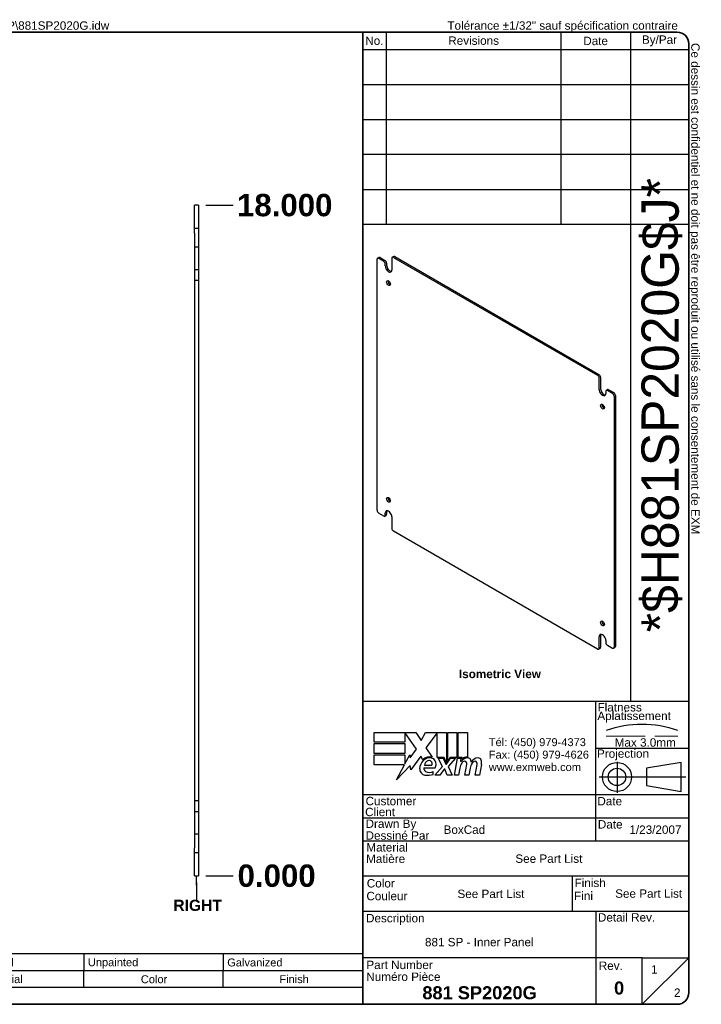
# Model space of a CAD drawing. Header units: inches. Extents: x 0 to 42.6, y -11 to 27.7.
# Tile 2 of 2: x 24.3 to 42.6, y 1.3 to 27.7. Entities that reach past the tile are written whole.
import ezdxf
from ezdxf.enums import TextEntityAlignment as Align

# ---------------------------------------------------------------- set-up
doc = ezdxf.new("R2010")
doc.units = ezdxf.units.IN
doc.header["$LTSCALE"] = 5
doc.header["$MEASUREMENT"] = 0
for name, pattern in [('CHAIN', [0.7087, 0.4724, -0.0591, 0.1181, -0.0591]), ('DASHED', [0.2067, 0.1654, -0.0413]), ('DASHED_SPACE', [0.2067, 0.1654, -0.0413])]:
    doc.linetypes.add(name, pattern=pattern)
doc.layers.get('0').update_dxf_attribs({"lineweight": 25})
for name, color, linetype, lineweight in [('Centerline(ANSI)', 7, 'Continuous', 25), ('Dimensions(ANSI)', 7, 'Continuous', 25), ('Hidden Edges(ANSI)', 7, 'DASHED_SPACE', 25), ('Sketch Geometry(ANSI)', 7, 'Continuous', 25), ('Symbols(ANSI)', 7, 'Continuous', 25), ('Visible Edges(ANSI)', 7, 'Continuous', 25)]:
    doc.layers.add(name, color=color, linetype=linetype, lineweight=lineweight)
doc.styles.add('Current-ANSI', font='arial.ttf')
doc.styles.add('Dimension-ANSI', font='arialbd.ttf')
doc.styles.add('Part List-ANSI', font='arial.ttf')
doc.styles.add('Text Style44', font='arialbd.ttf')
doc.styles.add('Text Style83', font='FRE3OF9X.TTF')
doc.dimstyles.new('INCH-ANSI', dxfattribs={"dimscale": 5, "dimtxt": 0.12, "dimasz": 0.098425, "dimexe": 0.04, "dimexo": 0.04, "dimgap": 0.031496, "dimtad": 0, "dimtih": 1, "dimtoh": 1, "dimdec": 3, "dimrnd": 1e-08, "dimzin": 0, "dimdsep": 46, "dimtxsty": 'Dimension-ANSI', "dimcen": 0.09, "dimdle": 0.312, "dimclrd": 179, "dimclre": 179, "dimclrt": 7, "dimadec": 1, "dimazin": 0, "dimtfac": 1, "dimtdec": 3, "dimtofl": 0, "dimtmove": 0, "dimatfit": 3, "dimfxl": 1, "dimtolj": 1, "dimtzin": 4, "dimlwd": 25, "dimlwe": 25, "dimarcsym": 0})

# ---------------------------------------------------------------- blocks, each defined once
blk = doc.blocks.new('Parts List')
at = {"layer": 'Symbols(ANSI)'}
for p, q in [((13.023, 0.795), (3.548, 0.795)), ((3.548, 0.795), (3.548, 0.615)), ((3.848, 0.795), (3.848, 0.615)), ((4.973, 0.795), (4.973, 0.615)), ((5.273, 0.795), (5.273, 0.615)), ((8.273, 0.795), (8.273, 0.615)), ((10.023, 0.795), (10.023, 0.615)), ((11.523, 0.795), (11.523, 0.615)), ((13.023, 0.795), (13.023, 0.615)), ((13.023, 0.615), (3.548, 0.615)), ((3.548, 0.435), (3.548, 0.615)), ((3.848, 0.435), (3.848, 0.615)), ((4.973, 0.435), (4.973, 0.615)), ((5.273, 0.435), (5.273, 0.615)), ((8.273, 0.435), (8.273, 0.615)), ((10.023, 0.435), (10.023, 0.615)), ((11.523, 0.435), (11.523, 0.615)), ((13.023, 0.435), (13.023, 0.615)), ((3.548, 0.255), (3.548, 0.435)), ((13.023, 0.435), (3.548, 0.435)), ((13.023, 0.255), (13.023, 0.435)), ((13.023, 0.255), (3.548, 0.255))]:
    blk.add_line(p, q, dxfattribs=at)
at = {"layer": 'Symbols(ANSI)', "char_height": 0.085, "attachment_point": 7, "line_spacing_factor": 0.25, "style": 'Part List-ANSI'}
for s, insert in [('1', (3.678, 0.662)), ('881 SP2020G-P', (3.888, 0.66)), ('0', (5.095, 0.66)), ('881 SP - Inner Panel Part', (5.313, 0.66)), ('12 Ga Galvanized', (8.321, 0.66)), ('Unpainted', (10.068, 0.638)), ('Galvanized', (11.565, 0.66)), ('Qty', (3.611, 0.456)), ('Part Number', (4.083, 0.481)), ('Rev', (5.027, 0.481)), ('Description', (6.485, 0.458)), ('Material', (8.946, 0.481)), ('Color', (10.637, 0.48)), ('Finish', (12.125, 0.481)), ('Parts List', (8.047, 0.301))]:
    blk.add_mtext(s, dxfattribs=dict(at, insert=insert))
blk = doc.blocks.new('Datum Identifier3')
at = {"layer": 'Symbols(ANSI)', "color": 7, "linetype": 'Continuous', "lineweight": 25}
for p, q in [((11.234, 1.535), (11.234, 1.634)), ((11.234, 1.535), (11.234, 1.564)), ((11.234, 1.564), (11.234, 1.38))]:
    blk.add_line(p, q, dxfattribs=at)
at = {"layer": 'Symbols(ANSI)', "color": 7, "insert": (10.986, 1.256), "char_height": 0.12, "attachment_point": 7, "line_spacing_factor": 0.25, "style": 'Dimension-ANSI'}
blk.add_mtext('RIGHT', dxfattribs=at)
blk = doc.blocks.new('*D14')
at = {"layer": 'Defpoints', "color": 0, "linetype": 'Continuous', "transparency": 16777216}
for p in [(29.131, 4.721), (29.131, 4.721), (30.065, 4.721)]:
    blk.add_point(p, dxfattribs=at)
at = {"layer": 'Dimensions(ANSI)', "color": 179, "linetype": 'Continuous', "lineweight": 25, "transparency": 16777216}
blk.add_line((29.331, 4.721), (30.065, 4.721), dxfattribs=at)
at = {"layer": 'Dimensions(ANSI)', "color": 7, "linetype": 'Continuous', "lineweight": 25, "transparency": 16777216, "insert": (31.233, 4.721), "char_height": 0.6, "attachment_point": 5, "style": 'Dimension-ANSI'}
blk.add_mtext('\\A1;0.000', dxfattribs=at)
blk = doc.blocks.new('*D15')
at = {"layer": 'Defpoints', "color": 0, "linetype": 'Continuous', "transparency": 16777216}
for p in [(29.131, 22.721), (30.065, 22.721), (29.131, 4.721)]:
    blk.add_point(p, dxfattribs=at)
at = {"layer": 'Dimensions(ANSI)', "color": 179, "linetype": 'Continuous', "lineweight": 25, "transparency": 16777216}
blk.add_line((29.331, 22.721), (30.065, 22.721), dxfattribs=at)
at = {"layer": 'Dimensions(ANSI)', "color": 7, "linetype": 'Continuous', "lineweight": 25, "transparency": 16777216, "insert": (31.451, 22.721), "char_height": 0.6, "attachment_point": 5, "style": 'Dimension-ANSI'}
blk.add_mtext('\\A1;18.000', dxfattribs=at)
blk = doc.blocks.new('Title Blocks EXM - ANSI B')
for p, q in [((13.372, 3.063), (13.372, 3.17)), ((13.372, 3.17), (13.818, 3.17)), ((13.824, 2.989), (13.701, 3.168)), ((13.701, 3.168), (13.701, 3.063)), ((13.818, 3.17), (13.877, 3.083)), ((13.877, 3.083), (13.923, 3.17)), ((13.923, 3.17), (14.146, 3.17)), ((14.046, 3.166), (13.924, 3.002)), ((14.046, 2.9), (14.046, 3.166)), ((14.146, 3.17), (14.146, 2.842)), ((14.16, 3.17), (14.259, 3.17)), ((14.16, 2.866), (14.16, 3.17)), ((14.259, 3.17), (14.259, 2.9)), ((14.273, 3.17), (14.372, 3.17)), ((14.273, 2.9), (14.273, 3.17)), ((14.372, 3.17), (14.372, 2.905)), ((13.701, 3.063), (13.372, 3.063)), ((13.372, 3.049), (13.701, 3.049)), ((13.372, 2.942), (13.372, 3.049)), ((13.701, 3.049), (13.701, 2.942)), ((13.758, 2.895), (13.824, 2.989)), ((13.924, 3.002), (13.993, 2.903)), ((13.701, 2.942), (13.372, 2.942)), ((13.372, 2.82), (13.372, 2.927)), ((13.372, 2.927), (13.701, 2.927)), ((13.701, 2.831), (13.752, 2.929)), ((13.701, 2.927), (13.701, 2.831)), ((13.752, 2.929), (13.758, 2.895)), ((13.87, 2.914), (13.765, 2.768)), ((13.893, 2.876), (13.87, 2.914)), ((14.121, 2.9), (14.046, 2.9)), ((14.059, 2.891), (14.113, 2.891)), ((14.105, 2.802), (14.059, 2.891)), ((14.113, 2.891), (14.139, 2.83)), ((14.146, 2.842), (14.121, 2.9)), ((14.146, 2.83), (14.19, 2.891)), ((14.185, 2.9), (14.16, 2.866)), ((14.245, 2.891), (14.164, 2.803)), ((14.259, 2.9), (14.185, 2.9)), ((14.19, 2.891), (14.245, 2.891)), ((14.232, 2.709), (14.264, 2.891)), ((14.264, 2.891), (14.302, 2.891)), ((14.314, 2.9), (14.273, 2.9)), ((14.302, 2.891), (14.299, 2.859)), ((14.299, 2.859), (14.309, 2.859)), ((14.312, 2.88), (14.314, 2.9)), ((13.695, 2.82), (13.372, 2.82)), ((13.612, 2.661), (13.695, 2.82)), ((13.758, 2.815), (13.612, 2.661)), ((13.765, 2.768), (13.758, 2.815)), ((13.905, 2.788), (14.027, 2.788)), ((13.91, 2.818), (13.99, 2.818)), ((14.023, 2.709), (14.105, 2.802)), ((14.122, 2.774), (14.077, 2.709)), ((14.13, 2.774), (14.122, 2.774)), ((14.155, 2.709), (14.13, 2.774)), ((14.139, 2.83), (14.146, 2.83)), ((14.164, 2.803), (14.209, 2.709)), ((14.289, 2.784), (14.276, 2.709)), ((14.345, 2.709), (14.365, 2.824)), ((14.402, 2.784), (14.389, 2.709)), ((14.457, 2.709), (14.477, 2.824)), ((14.523, 2.823), (14.501, 2.709)), ((14.005, 2.718), (14.005, 2.748)), ((14.077, 2.709), (14.023, 2.709)), ((14.209, 2.709), (14.155, 2.709)), ((14.276, 2.709), (14.232, 2.709)), ((14.389, 2.709), (14.345, 2.709)), ((14.501, 2.709), (14.457, 2.709))]:
    blk.add_line(p, q)
for centre, radius, start, end in [((13.991, 2.772), 0.133, 134.1684, 176.5646), ((13.968, 2.796), 0.11, 77.079, 133.1785), ((13.968, 2.796), 0.0996, 80.4085, 134.1684), ((13.965, 2.811), 0.056, 109.3797, 172.9975), ((13.959, 2.83), 0.0365, 51.1652, 109.3797), ((13.962, 2.833), 0.0318, 331.4547, 51.1652), ((13.981, 2.843), 0.0507, 23.8445, 85.0802), ((13.941, 2.826), 0.094, 336.1555, 23.8445), ((14.376, 2.816), 0.08, 89.4776, 147.4114), ((14.346, 2.818), 0.042, 96.03, 147.5992), ((14.37, 2.825), 0.08, 88.7952, 136.5849), ((14.344, 2.839), 0.02, 23.5571, 96.03), ((14.377, 2.862), 0.0338, 16.9928, 89.4776), ((14.317, 2.844), 0.096, 3.6169, 16.9928), ((14.486, 2.814), 0.0819, 89.6788, 153.9508), ((14.458, 2.818), 0.042, 96.1027, 147.6083), ((14.456, 2.839), 0.02, 23.5487, 96.1027), ((14.487, 2.861), 0.035, 18.4748, 89.6788), ((14.429, 2.842), 0.096, 349, 18.4748), ((13.925, 2.776), 0.0658, 176.5646, 261.5605), ((13.936, 2.779), 0.032, 163.5261, 244.6784), ((13.966, 2.842), 0.102, 244.6784, 292.5609), ((14.442, 2.757), 0.155, 147.5992, 170), ((14.325, 2.831), 0.041, 350, 23.5571), ((14.555, 2.759), 0.155, 148.5584, 170.8257), ((14.437, 2.831), 0.041, 349.9922, 23.5487), ((13.945, 2.911), 0.202, 261.5605, 287.3343)]:
    blk.add_arc(centre, radius, start, end)
at = {"layer": 'Centerline(ANSI)', "linetype": 'DASHED', "lineweight": 18, "ltscale": 0.507983}
blk.add_line((15.861, 3.128), (16.632, 3.128), dxfattribs=at)
at = {"layer": 'Centerline(ANSI)', "linetype": 'CHAIN', "ltscale": 0.185148}
blk.add_line((15.979, 2.855), (15.979, 2.521), dxfattribs=at)
at = {"layer": 'Centerline(ANSI)', "linetype": 'CHAIN', "ltscale": 0.437897}
blk.add_line((15.786, 2.691), (16.717, 2.691), dxfattribs=at)
at = {"layer": 'Sketch Geometry(ANSI)'}
for p, q in [((13.25, 10.687), (16.625, 10.687)), ((13.5, 10.687), (13.5, 8.625)), ((15.375, 10.687), (15.375, 8.625)), ((16.125, 10.687), (16.125, 3.5)), ((13.25, 10.5), (16.75, 10.5)), ((16.75, 10.562), (16.75, 0.375)), ((13.25, 10.125), (16.75, 10.125)), ((13.25, 9.75), (16.75, 9.75)), ((16.75, 9.375), (13.25, 9.375)), ((13.25, 9), (16.75, 9)), ((16.75, 9), (16.75, 8.625)), ((13.25, 8.625), (16.75, 8.625)), ((16.75, 3.5), (13.25, 3.5)), ((15.75, 2), (15.75, 3.5)), ((15.75, 3), (16.75, 3)), ((16.669, 2.847), (16.294, 2.785)), ((16.294, 2.785), (16.294, 2.598)), ((16.669, 2.535), (16.669, 2.847)), ((16.294, 2.598), (16.669, 2.535)), ((16.75, 2.5), (13.25, 2.5)), ((16.75, 2.25), (13.25, 2.25)), ((16.75, 2), (13.25, 2)), ((13.25, 1.629), (16.75, 1.629)), ((15.499, 1.629), (15.499, 1.25)), ((13.25, 1.25), (16.75, 1.25)), ((15.75, 1.25), (15.75, 0.75)), ((15.75, 0.75), (13.25, 0.75)), ((16.25, 0.75), (15.75, 0.75)), ((15.75, 0.75), (15.75, 0.25)), ((16.25, 0.25), (16.25, 0.75)), ((16.25, 0.75), (16.75, 0.75)), ((16.25, 0.25), (16.75, 0.75)), ((16.625, 0.25), (13.25, 0.25))]:
    blk.add_line(p, q, dxfattribs=at)
at = {"layer": 'Sketch Geometry(ANSI)', "linetype": 'Continuous', "lineweight": 35}
for p, q in [((13.25, 8.625), (13.25, 10.687)), ((13.25, 8.625), (13.25, 3.5)), ((13.25, 0.25), (13.25, 3.5))]:
    blk.add_line(p, q, dxfattribs=at)
at = {"layer": 'Sketch Geometry(ANSI)'}
for radius in [0.156, 0.0935]:
    blk.add_circle((15.979, 2.691), radius, dxfattribs=at)
for centre, radius, start, end in [((16.625, 10.562), 0.125, 0, 90), ((16.247, 2.112), 1.143, 70.2973, 109.7027), ((16.625, 0.375), 0.125, 270, 0)]:
    blk.add_arc(centre, radius, start, end, dxfattribs=at)
at = {"layer": 'Symbols(ANSI)', "color": 7, "char_height": 0.09, "style": 'Current-ANSI'}
for s, insert, width, attachment_point in [('No.', (13.373, 10.595), 0.25039, 5), ('Revisions', (14.439, 10.596), 1.87331, 5), ('Date', (15.749, 10.593), 0.75135, 5), ('By/Par', (16.435, 10.594), 0.62202, 5), ('Date', (15.773, 2.136), 0.26554, 7), ('Rev.', (15.783, 0.618), 0.25854, 7)]:
    blk.add_mtext(s, dxfattribs=dict(at, insert=insert, width=width, attachment_point=attachment_point))
for s, insert, attachment_point in [('\\fArial|b1|i0;\\H0.0900;Isometric View', (14.281, 3.842), 1), ('Flatness', (15.77, 3.393), 7), ('Aplatissement', (15.768, 3.275), 7), ('Max 3.0mm', (15.954, 3.015), 7), ('Projection', (15.764, 2.87), 7), ('Customer', (13.278, 2.386), 7), ('Date', (15.768, 2.385), 7), ('Client', (13.273, 2.269), 7), ('Drawn By', (13.278, 2.117), 7), ('Dessiné Par', (13.278, 2.016), 7), ('Material', (13.286, 1.889), 7), ('Matière', (13.284, 1.766), 7), ('Color', (13.291, 1.503), 7), ('Finish', (15.523, 1.508), 7), ('Couleur', (13.287, 1.366), 7), ('Fini', (15.518, 1.37), 7), ('Description', (13.283, 1.103), 7), ('Detail Rev.', (15.774, 1.137), 7), ('Part Number', (13.287, 0.627), 7), ('Numéro Pièce', (13.286, 0.5), 7)]:
    blk.add_mtext(s, dxfattribs=dict(at, insert=insert, attachment_point=attachment_point))
at = {"layer": 'Symbols(ANSI)', "color": 7, "insert": (14.602, 3.107), "char_height": 0.085, "attachment_point": 1, "line_spacing_factor": 0.944221, "style": 'Current-ANSI'}
blk.add_mtext('\\fArial|b0|i0;\\H0.0850;Tél: (450) 979-4373\\PFax: (450) 979-4626\\Pwww.exmweb.com', dxfattribs=at)
at = {"layer": 'Symbols(ANSI)', "color": 7, "style": 'Current-ANSI'}
for tag, p in [('REV1', (13.375, 10.313)), ('REV1DATE', (15.75, 10.31)), ('REV1BY', (16.437, 10.313)), ('REV2', (13.373, 9.938)), ('REV2DATE', (15.747, 9.941)), ('REV2BY', (16.437, 9.938)), ('REV3', (13.374, 9.563)), ('REV3DATE', (15.752, 9.563)), ('REV3BY', (16.437, 9.564)), ('REV4', (13.377, 9.188)), ('REV4DATE', (15.752, 9.188)), ('REV4BY', (16.441, 9.188)), ('REV5', (13.373, 8.813)), ('REV5DATE', (15.752, 8.813)), ('REV5BY', (16.438, 8.811)), ('MFG_APPROVED_DATE', (16.393, 2.374)), ('DETAIL_REV', (16.249, 0.926))]:
    blk.add_attdef(tag, text='', height=0.09, dxfattribs=at).set_placement(p, align=Align.MIDDLE_CENTER)
for tag, p in [('REV1DESC', (13.526, 10.31)), ('REV2DESC', (13.525, 9.937)), ('REV3DESC', (13.528, 9.564)), ('REV4DESC', (13.533, 9.19)), ('REV5DESC', (13.532, 8.811)), ('COMPANY', (14.12, 2.375))]:
    blk.add_attdef(tag, text='', height=0.09, dxfattribs=at).set_placement(p, align=Align.MIDDLE_LEFT)
at = {"layer": 'Symbols(ANSI)', "color": 7, "style": 'Text Style83'}
blk.add_attdef('BARCODE_001', (16.642, 4.244), '', height=0.4, rotation=90, dxfattribs=at)
at = {"layer": 'Symbols(ANSI)', "color": 7}
for tag, p, height, style in [('AUTHOR_001', (14.116, 2.08), 0.09, 'Current-ANSI'), ('IDW_DATE_001', (16.112, 2.08), 0.09, 'Current-ANSI'), ('MATERIEL_001', (14.887, 1.769), 0.09, 'Current-ANSI'), ('COLOR_001', (14.265, 1.391), 0.09, 'Current-ANSI'), ('FINISH_001', (15.959, 1.394), 0.09, 'Current-ANSI'), ('IDW_DESC_001', (13.916, 0.873), 0.09, 'Current-ANSI'), ('Sheet_Number_001', (16.346, 0.58), 0.09, 'Current-ANSI'), ('IDW_NAME_001', (13.888, 0.304), 0.14, 'Text Style44'), ('IDW_REV_001', (15.947, 0.355), 0.14, 'Text Style44'), ('Number_of_sheets_001', (16.591, 0.33), 0.09, 'Current-ANSI')]:
    blk.add_attdef(tag, p, '', height=height, dxfattribs=dict(at, style=style))
blk = doc.blocks.new('Borders EXM - B (Inch)')
at = {"layer": 'Sketch Geometry(ANSI)', "linetype": 'Continuous', "lineweight": 35}
for p, q in [((16.398, 10.692), (0.523, 10.692)), ((0.398, 10.567), (0.398, 0.255)), ((16.523, 0.38), (16.523, 10.567)), ((0.398, 0.255), (16.398, 0.255))]:
    blk.add_line(p, q, dxfattribs=at)
for centre, start, end in [((0.523, 10.567), 90, 180), ((16.398, 10.567), 0, 90), ((16.398, 0.38), 270, 0)]:
    blk.add_arc(centre, 0.125, start, end, dxfattribs=at)
at = {"layer": 'Symbols(ANSI)', "color": 7, "char_height": 0.09, "attachment_point": 7, "style": 'Current-ANSI'}
for s, insert in [('Tolerance ±1/32" unless otherwise specified', (0.509, 10.692)), ('Tolérance ±1/32" sauf spécification contraire', (13.93, 10.691))]:
    blk.add_mtext(s, dxfattribs=dict(at, insert=insert))
for s, insert, rotation in [('This drawing is confidential and must not be reproduced or used without the consent of EXM', (0.398, 5.419), 90), ('Ce dessin est confidentiel et ne doit pas être reproduit ou utilisé sans le consentement de EXM', (16.522, 10.576), 270)]:
    blk.add_mtext(s, dxfattribs=dict(at, insert=insert, rotation=rotation))
at = {"layer": 'Symbols(ANSI)', "color": 7, "style": 'Current-ANSI'}
blk.add_attdef('FILENAME_AND_PATH_001', (6.601, 10.718), '', height=0.09, dxfattribs=at)

msp = doc.modelspace()

# ---------------------------------------------------------------- linework, layer by layer
at = {"layer": 'Hidden Edges(ANSI)', "ltscale": 0.079897}
for p, q in [((29.1312, 21.5961), (29.0262, 21.5961)), ((29.1312, 20.9911), (29.0262, 20.9911)), ((29.1312, 20.7011), (29.0262, 20.7011)), ((29.0262, 6.7411), (29.1312, 6.7411)), ((29.0262, 6.4511), (29.1312, 6.4511)), ((29.0262, 5.8461), (29.1312, 5.8461))]:
    msp.add_line(p, q, dxfattribs=at)
at = {"layer": 'Visible Edges(ANSI)'}
for p, q in [((29.0262, 22.5961), (29.0262, 22.7211)), ((29.1312, 22.7211), (29.0262, 22.7211)), ((29.0262, 22.0961), (29.0262, 22.5961)), ((29.1312, 22.7211), (29.1312, 22.5961)), ((29.1312, 22.5961), (29.1312, 22.0961)), ((29.0262, 21.9711), (29.0262, 22.0961)), ((29.1312, 22.0961), (29.0262, 22.0961)), ((29.0262, 21.9711), (29.0262, 5.4711)), ((29.1312, 22.0961), (29.1312, 21.9711)), ((29.1312, 21.9711), (29.1312, 5.4711)), ((33.9297, 14.5336), (33.9297, 21.2697)), ((33.9426, 21.2983), (33.9798, 21.3197)), ((34.1065, 21.2186), (33.9739, 21.2952)), ((34.011, 21.3166), (34.1436, 21.2401)), ((34.1878, 21.1635), (34.1878, 21.1125)), ((34.3274, 21.2952), (34.3274, 20.989)), ((34.3775, 21.3452), (34.3404, 21.3238)), ((34.3716, 21.3207), (39.8517, 18.1568)), ((34.4088, 21.3421), (39.8888, 18.1782)), ((34.1507, 21.0911), (34.1507, 21.1421)), ((39.8959, 17.774), (39.8959, 18.0802)), ((39.933, 18.1017), (39.933, 17.7955)), ((40.0727, 17.723), (40.0727, 17.672)), ((40.0856, 17.7516), (40.1227, 17.7731)), ((40.2495, 17.672), (40.1169, 17.7485)), ((40.154, 17.77), (40.2866, 17.6934)), ((40.2937, 17.5954), (40.2937, 10.8593)), ((40.3308, 17.6169), (40.3308, 10.8808)), ((33.9739, 14.457), (34.1065, 14.3805)), ((34.1377, 14.3774), (34.1748, 14.3988)), ((34.1507, 14.406), (34.1507, 14.457)), ((34.1878, 14.4785), (34.1878, 14.4274)), ((34.3274, 14.355), (34.3274, 14.0488)), ((39.8517, 10.8083), (34.3716, 13.9722)), ((39.8959, 10.8338), (39.8959, 11.14)), ((39.933, 11.1614), (39.933, 10.8553)), ((40.0727, 11.0379), (40.0727, 10.9869)), ((40.1169, 10.9104), (40.2495, 10.8338)), ((40.2807, 10.8307), (40.3178, 10.8522)), ((39.9201, 10.8266), (39.883, 10.8052)), ((29.0262, 5.3461), (29.0262, 5.4711)), ((29.0262, 5.3461), (29.1312, 5.3461)), ((29.0262, 4.8461), (29.0262, 5.3461)), ((29.1312, 5.4711), (29.1312, 5.3461)), ((29.1312, 5.3461), (29.1312, 4.8461)), ((29.0262, 4.7211), (29.0262, 4.8461)), ((29.1312, 4.8461), (29.1312, 4.7211)), ((29.0262, 4.7211), (29.1312, 4.7211))]:
    msp.add_line(p, q, dxfattribs=at)
for centre, major_axis, start_param, end_param in [((33.9739, 21.2442), (-0.0313, 0.0541), 5.4977871, 7.0685835), ((34.011, 21.2656), (-0.0313, 0.0541), 5.4977871, 6.2831853), ((34.1065, 21.1676), (0.0312, -0.0541), 0.7853982, 2.3561945), ((34.1436, 21.189), (-0.0313, 0.0541), 3.9269908, 5.4977871), ((34.3716, 21.2697), (-0.0313, 0.0541), 5.4977871, 7.0685835), ((34.4088, 21.2911), (-0.0313, 0.0541), 5.4977871, 6.2831853), ((34.2391, 21.04), (0.0625, -0.1083), 3.9269908, 7.0685835), ((34.2762, 21.0615), (0.0625, -0.1083), 3.9269908, 5.9816518), ((34.2762, 20.6532), (0.0363, -0.0628), 3.679154, 5.7456239), ((39.8517, 18.1057), (0.0312, -0.0541), 0.7853982, 2.3561945), ((39.8888, 18.1272), (-0.0313, 0.0541), 3.9269908, 5.4977871), ((39.9843, 17.723), (0.0625, -0.1083), 3.9269908, 7.0685835), ((40.0214, 17.7444), (0.0625, -0.1083), 3.9269908, 5.9816518), ((40.1169, 17.6975), (-0.0313, 0.0541), 5.4977871, 7.0685835), ((40.154, 17.7189), (-0.0313, 0.0541), 5.4977871, 6.2831853), ((40.2495, 17.621), (0.0312, -0.0541), 0.7853982, 2.3561945), ((40.2866, 17.6424), (-0.0313, 0.0541), 3.9269908, 5.4977871), ((40.0214, 17.3362), (0.0363, -0.0628), 3.679154, 5.7456239), ((34.2762, 14.8357), (0.0363, -0.0628), 3.679154, 5.7456239), ((33.9739, 14.5081), (-0.0312, 0.0541), 0.7853982, 2.3561945), ((34.1065, 14.4315), (0.0313, -0.0541), 5.4977871, 7.0685835), ((34.2391, 14.406), (-0.0625, 0.1083), 3.9269908, 7.0685835), ((34.1436, 14.4529), (0.0313, -0.0541), 0, 0.7853982), ((34.2762, 14.4274), (-0.0625, 0.1083), 0.3015335, 0.7853982), ((34.3716, 14.0233), (-0.0312, 0.0541), 0.7853982, 2.3561945), ((40.0214, 11.5187), (0.0363, -0.0628), 3.679154, 5.7456239), ((39.9843, 11.089), (-0.0625, 0.1083), 3.9269908, 7.0685835), ((40.0214, 11.1104), (-0.0625, 0.1083), 0.3015335, 0.7853982), ((39.8888, 10.8808), (0.0313, -0.0541), 0, 0.7853982), ((40.1169, 10.9614), (-0.0312, 0.0541), 0.7853982, 2.3561945), ((40.2495, 10.8849), (0.0313, -0.0541), 5.4977871, 7.0685835), ((40.2866, 10.9063), (0.0313, -0.0541), 0, 0.7853982), ((39.8517, 10.8593), (0.0313, -0.0541), 5.4977871, 7.0685835)]:
    msp.add_ellipse(centre, major_axis=major_axis, ratio=0.5773503, start_param=start_param, end_param=end_param, dxfattribs=at)
for centre in [(34.2391, 20.6318), (39.9843, 17.3148), (34.2391, 14.8142), (39.9843, 11.4972)]:
    msp.add_ellipse(centre, major_axis=(0.0362, -0.0628), ratio=0.5773503, dxfattribs=at)

# ---------------------------------------------------------------- block references
at = {"xscale": 2.5, "yscale": 2.5, "zscale": 2.5}
for name, p, values in [('Borders EXM - B (Inch)', (0.9946, 0.6364), {'FILENAME_AND_PATH_001': 'C:\\Vault_Workspace\\Inventor_Dwg\\Inv-8\\881SP\\881SP2020G.idw'}), ('Title Blocks EXM - ANSI B', (0.4268, 0.6477), {'COLOR_001': 'See Part List', 'AUTHOR_001': 'BoxCad', 'IDW_DATE_001': '1/23/2007', 'IDW_REV_001': '0', 'Sheet_Number_001': '1', 'Number_of_sheets_001': '2', 'IDW_DESC_001': '881 SP - Inner Panel', 'IDW_NAME_001': '881 SP2020G', 'BARCODE_001': '*$H881SP2020G$J*', 'FINISH_001': 'See Part List', 'MATERIEL_001': 'See Part List'})]:
    msp.add_blockref(name, p, dxfattribs=at).add_auto_attribs(values)
at = {"layer": 'Symbols(ANSI)', "xscale": 2.5, "yscale": 2.5, "zscale": 2.5}
for name in ['Datum Identifier3', 'Parts List']:
    msp.add_blockref(name, (0.9946, 0.6364), dxfattribs=at)

# ---------------------------------------------------------------- dimensions: what is measured, and where the dimension line sits
at = {"layer": 'Dimensions(ANSI)', "color": 179, "linetype": 'Continuous', "lineweight": 25, "true_color": 0x262658}
for feature_location, offset, origin, override, picture, middle in [((29.1312, 22.7211), (0.9338, 0), (29.1312, 4.7211), {"dimgap": 0.031496, "dimtad": 0, "dimdec": 3, "dimlfac": 1, "dimtol": 0, "dimlim": 0, "dimtp": 0, "dimtm": 0, "dimtdec": 3}, '*D15', (31.4505, 22.7211)), ((29.1311625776, 4.7210525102), (0.9338221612, 0), (29.1311625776, 4.7210525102), {"dimgap": 0.031496, "dimtad": 0, "dimdec": 3, "dimlfac": 0.5, "dimtol": 0, "dimlim": 0, "dimtp": 0, "dimtm": 0, "dimtdec": 3}, '*D14', (31.2329698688, 4.7210525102))]:
    dim = msp.add_ordinate_dim(feature_location=feature_location, offset=offset, dtype=0, origin=origin, dimstyle='INCH-ANSI', override=override, dxfattribs=at)
    dim.commit()
    dim.dimension.update_dxf_attribs({"geometry": picture, "text_midpoint": middle})

doc.saveas('drawing.dxf')
